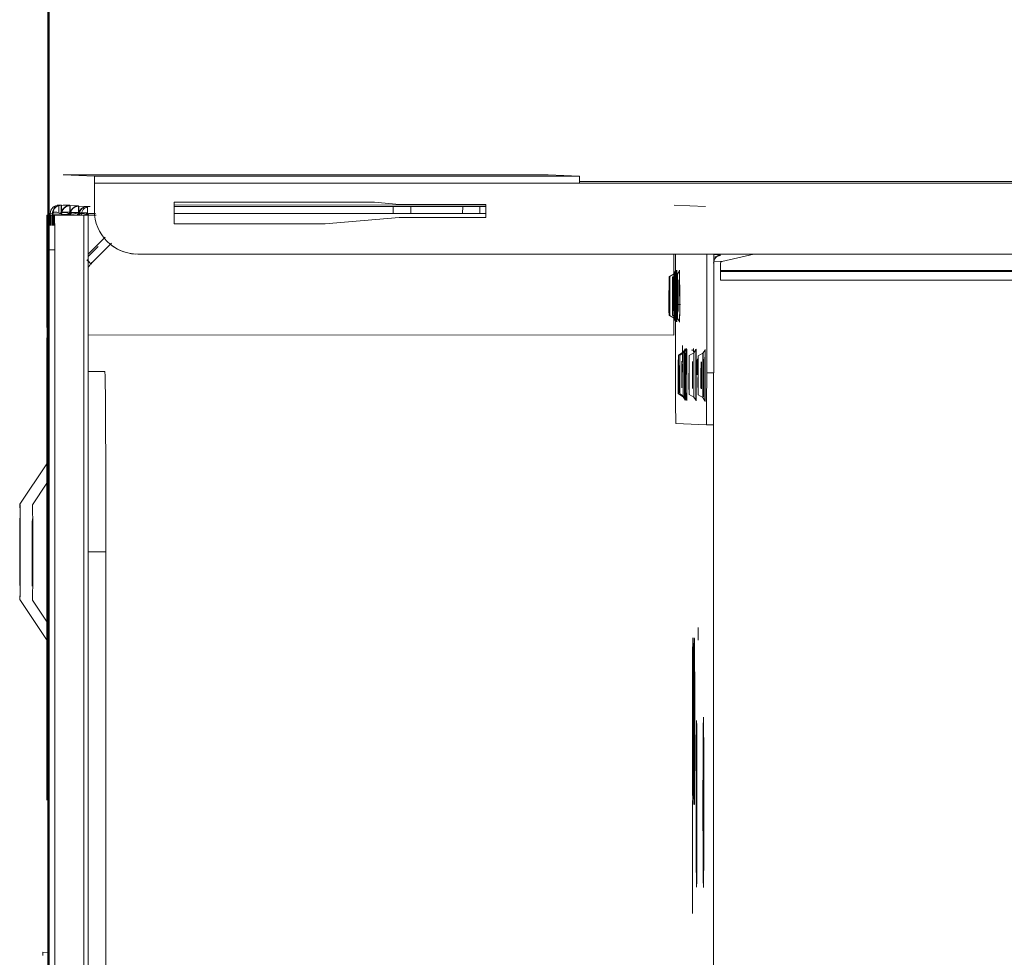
# Model space of a CAD drawing. Header units: millimetres. Extents: x -7237 to 20224, y 4737 to 43478.
# Tile 60 of 65: x 17717 to 17831, y 36147 to 36256. Entities that reach past the tile are written whole.
import ezdxf

# ---------------------------------------------------------------- set-up
doc = ezdxf.new("R2010")
doc.units = ezdxf.units.MM
doc.linetypes.add('ADSK_Скрыто', pattern=[300, 150, -150])
for name, color, linetype, lineweight in [('A-DETL-____-HDLN', 90, 'ADSK_Скрыто', 9), ('A-WALL-____-MCUT', 113, 'Continuous', 50), ('A-WALL-____-OTLN', 113, 'Continuous', 20), ('G-XREF-____-OTLN', 8, 'Continuous', 9)]:
    doc.layers.add(name, color=color, linetype=linetype, lineweight=lineweight)

# ---------------------------------------------------------------- blocks, each defined once
blk = doc.blocks.new('Прямая форма - 83 new-609501-В_Этаж 02_Водопровод')
at = {"layer": 'A-WALL-____-MCUT', "color": 53}
blk.add_line((7000, 0), (5404.59, 0), dxfattribs=at)
blk = doc.blocks.new('Прямая форма - SW - 006-609502-В_Этаж 02_Водопровод')
blk.add_blockref('Прямая форма - 83 new-609501-В_Этаж 02_Водопровод', (0, 0))
blk = doc.blocks.new('83 new_ifc_RVT-1-В_Этаж 02_Водопровод')
at = {"layer": 'A-WALL-____-OTLN', "color": 253, "lineweight": 20, "rotation": 270}
blk.add_blockref('Прямая форма - SW - 006-609502-В_Этаж 02_Водопровод', (30210.28, 42775.83), dxfattribs=at)
blk = doc.blocks.new('City Class FR - City Class F_iam-V57-В_Этаж 02_Водопровод')
at = {"layer": 'A-DETL-____-HDLN'}
for p, q in [((172.77, 33.1), (172.76, 33.07)), ((157.54, -37.64), (157.54, -37.59))]:
    blk.add_line(p, q, dxfattribs=at)
at = {"layer": 'A-DETL-____-HDLN', "flags": 128}
for points in [[(163.01, -36.35), (162.98, -36.35), (162.95, -36.35), (162.91, -36.35), (162.86, -36.35)], [(163.02, -36.51), (163, -36.51), (162.97, -36.51), (162.94, -36.51), (162.9, -36.51), (162.86, -36.51), (162.81, -36.51), (162.76, -36.5)]]:
    blk.add_lwpolyline(points, dxfattribs=at)
at = {"layer": 'A-DETL-____-HDLN'}
for centre, start_param, end_param in [((169.18, -34.07), 3.150557, 3.490411), ((169.18, -34.07), 2.792279, 3.138605), ((169.18, -34.07), 0.002988, 0.348818), ((169.18, -34.07), 5.933871, 6.274221), ((160.13, -35.16), 2.792279, 3.138605), ((160.13, -35.16), 3.150557, 3.490411), ((160.13, -35.16), 5.933871, 6.274221), ((160.13, -35.16), 0.002988, 0.348818), ((169.16, -34.48), 2.792279, 3.138605), ((169.16, -34.48), 3.150557, 3.490411), ((169.18, -34.15), 3.150557, 3.490411), ((169.18, -34.15), 2.792279, 3.138605), ((169.16, -34.48), 5.933871, 6.274221), ((169.16, -34.48), 0.002988, 0.348818), ((169.18, -34.15), 5.933871, 6.274221), ((169.18, -34.15), 0.002988, 0.348818), ((160.13, -35.32), 3.150557, 3.490411), ((160.13, -35.32), 2.792279, 3.138605), ((160.13, -35.32), 5.933871, 6.274221), ((160.13, -35.32), 0.002988, 0.348818), ((160.03, -37.44), 2.792279, 3.138605), ((160.03, -37.44), 3.150557, 3.490411), ((160.08, -36.4), 2.792279, 3.138605), ((160.08, -36.4), 3.150557, 3.490411), ((160.03, -37.44), 0.002988, 0.348818), ((160.03, -37.44), 5.933871, 6.274221), ((160.08, -36.4), 0.002988, 0.348818), ((160.08, -36.4), 5.933871, 6.274221)]:
    blk.add_ellipse(centre, major_axis=(1.55, 0), ratio=0.005175, start_param=start_param, end_param=end_param, dxfattribs=at)
at = {"layer": 'G-XREF-____-OTLN'}
for p, q in [((134, 41.19), (129.18, 37.96)), ((149.66, 38.11), (145, 41.21)), ((133.93, 39.74), (131.29, 37.97)), ((147.42, 38.11), (144.93, 39.76)), ((174.35, 38.06), (-210.65, 37.22)), ((93.3, 38.46), (93.28, 37.92)), ((133.72, 38.09), (110.85, 38.04)), ((110.85, 38.04), (133.72, 38.09)), ((159.35, 38.14), (139.35, 38.09)), ((178.35, 38.19), (165.38, 38.16)), ((165.38, 38.16), (178.35, 38.19)), ((174.35, 38.06), (174.35, 37.26)), ((178.53, 37.8), (177.18, 37.8)), ((178.36, 37.69), (177.18, 37.69)), ((177.18, 37.53), (178.52, 37.54)), ((178.35, 38.19), (178.35, 38.09)), ((178.35, 37.29), (178.35, 38.09)), ((178.52, 37.54), (178.53, 37.79)), ((174.35, 37.26), (-210.65, 36.42)), ((178.52, 37.49), (177.18, 37.49)), ((178.51, 37.49), (177.18, 37.49)), ((177.18, 37.38), (178.36, 37.39)), ((177.18, 37.29), (178.36, 37.29)), ((178.35, 37.29), (178.36, 37.39)), ((178.36, 37.29), (178.36, 33.9)), ((178.42, 35.52), (178.47, 36.48)), ((178.47, 36.53), (178.51, 37.49)), ((178.67, 35.53), (178.72, 36.49)), ((178.72, 36.49), (178.72, 35.52)), ((178.73, 36.8), (179.53, 36.8)), ((179.52, 36.5), (179.47, 35.53)), ((179.53, 36.8), (179.52, 36.54)), ((178.38, 34.51), (178.42, 35.47)), ((178.63, 34.52), (178.67, 35.48)), ((178.67, 35.48), (178.67, 34.51)), ((179.47, 35.49), (179.43, 34.52)), ((179.53, 36.31), (179.5, 35.53)), ((183.03, 36.32), (182.87, 32.7)), ((183.15, -19.68), (183.03, 36.32)), ((183.03, 36.32), (183.15, -19.68)), ((178.58, 33.51), (178.62, 34.48)), ((178.62, 34.48), (178.63, 33.5)), ((179.42, 34.48), (179.38, 33.51)), ((52.06, 33.62), (178.36, 33.9)), ((53.69, 33.13), (178.37, 33.4)), ((178.37, 33.4), (53.69, 33.13)), ((139.53, 33.32), (139.53, 31.28)), ((160.33, 33.36), (160.34, 31.43)), ((164.68, -34.23), (164.54, 33.37)), ((172.77, 33.1), (172.76, 33.07)), ((172.76, 33.07), (172.89, 32.95)), ((172.89, 32.95), (172.76, 33.07)), ((172.89, 32.98), (172.77, 33.1)), ((173.61, 33.39), (174.76, 32.25)), ((175.83, 31.43), (173.86, 33.39)), ((178.38, 33.4), (178.38, 32.49)), ((178.58, 33.47), (178.57, 33.2)), ((178.57, 32.57), (178.57, 33.2)), ((179.38, 33.47), (179.37, 33.2)), ((172.89, 32.95), (175.13, 30.72)), ((175.13, 30.72), (172.89, 32.95)), ((179.37, 32.69), (178.87, 32.69)), ((182.07, 32.7), (179.37, 32.69)), ((182.19, -23.3), (182.07, 32.7)), ((182.87, 32.7), (182.99, -23.3)), ((89.49, 31.17), (139.53, 31.28)), ((173.88, 27.92), (173.88, 27.92)), ((173.88, 27.68), (174.51, -261.41)), ((177.42, 6.06), (177.39, 23.49)), ((177.39, 23.49), (179.89, 23.49)), ((178.64, -1.8), (178.59, 23.49)), ((179.39, 23.49), (179.44, -1.79)), ((179.64, -12.51), (179.56, 23.49)), ((179.64, -12.51), (179.56, 23.49)), ((179.89, 23.49), (179.94, 0.35)), ((178.19, -2.51), (177.42, 6.06)), ((179.94, 0.35), (179.69, -2.51)), ((178.65, -3.82), (178.64, -1.81)), ((179.44, -1.81), (178.64, -1.81)), ((179.44, -1.81), (179.45, -3.82)), ((178.21, -12.51), (178.19, -2.51)), ((179.69, -2.51), (179.71, -12.51)), ((178.66, -9.82), (178.65, -3.82)), ((178.65, -3.82), (179.45, -3.82)), ((179.45, -3.82), (179.46, -9.82)), ((178.66, -11.81), (178.66, -9.82)), ((178.66, -9.82), (179.46, -9.82)), ((179.46, -9.82), (179.46, -11.81)), ((178.67, -12.51), (178.66, -11.81)), ((178.66, -11.81), (179.46, -11.81)), ((179.46, -11.81), (179.47, -12.51)), ((179.71, -12.51), (178.21, -12.51)), ((183.15, -19.68), (182.99, -23.3)), ((182.32, -83.3), (182.19, -23.3)), ((182.36, -23.3), (182.48, -79.68)), ((166.92, -34.09), (166.6, -34.64)), ((166.94, -33.67), (166.62, -34.22)), ((166.93, -33.75), (166.62, -34.3)), ((171.72, -34.63), (171.41, -34.08)), ((171.74, -34.21), (171.42, -33.66)), ((171.74, -34.29), (171.42, -33.74)), ((154.48, -34.48), (154.32, -38.02)), ((157.89, -34.77), (157.57, -35.32)), ((157.88, -34.92), (157.57, -35.47)), ((174.01, -34.41), (160.49, -34.44)), ((161.56, -35.24), (163.49, -35.23)), ((162.19, -35.23), (163.49, -35.23)), ((162.69, -35.31), (162.37, -34.76)), ((162.69, -35.46), (162.37, -34.91)), ((174.01, -34.21), (164.68, -34.23)), ((168.19, -34.23), (168.19, -35)), ((179.52, -37.84), (179.68, -34.25)), ((157.83, -36.01), (157.52, -36.56)), ((162.64, -36.55), (162.32, -36)), ((110.98, -36.5), (97.93, -36.53)), ((129.48, -37.11), (130.93, -37.11)), ((157.79, -37.04), (157.47, -37.6)), ((162.59, -37.58), (162.27, -37.03)), ((154.32, -38.02), (154.32, -38.82)), ((154.32, -38.02), (154.32, -38.82)), ((157.54, -37.64), (157.54, -37.59)), ((160.32, -38.04), (174.02, -38.01)), ((160.32, -38.84), (160.32, -38.04)), ((162.54, -37.58), (162.54, -37.63)), ((48.72, -39.07), (157.91, -38.84)), ((174.02, -38.81), (160.32, -38.84)), ((172.98, -39.6), (171.02, -39.61)), ((171.02, -39.61), (171.48, -247.8)), ((172.48, -247.8), (172.02, -39.61)), ((172.59, -245.27), (172.15, -39.6)), ((173.21, -38.89), (173.17, -39.76)), ((173.17, -39.76), (174.03, -43.44)), ((173.86, -39.6), (173.67, -38.81)), ((173.99, -38.81), (173.95, -39.58))]:
    blk.add_line(p, q, dxfattribs=at)
at = {"layer": 'G-XREF-____-OTLN', "flags": 128}
for points in [[(178.47, 36.48), (178.56, 36.48), (178.64, 36.47), (178.74, 36.45), (178.83, 36.42), (178.92, 36.38), (179, 36.33), (179.08, 36.28), (179.15, 36.21), (179.22, 36.15), (179.27, 36.09), (179.31, 36.02), (179.35, 35.96), (179.38, 35.89), (179.41, 35.84), (179.42, 35.78), (179.44, 35.73), (179.45, 35.68), (179.46, 35.64), (179.46, 35.6), (179.47, 35.56), (179.47, 35.52), (179.47, 35.49)], [(178.52, 37.49), (178.6, 37.49), (178.69, 37.48), (178.78, 37.46), (178.87, 37.43), (178.96, 37.39), (179.05, 37.34), (179.13, 37.28), (179.2, 37.22), (179.26, 37.16), (179.32, 37.09), (179.36, 37.03), (179.4, 36.97), (179.43, 36.9), (179.45, 36.85), (179.47, 36.79), (179.49, 36.74), (179.5, 36.69), (179.5, 36.65), (179.51, 36.6), (179.51, 36.57), (179.52, 36.53), (179.52, 36.5)], [(178.42, 35.47), (178.51, 35.47), (178.6, 35.46), (178.69, 35.44), (178.78, 35.41), (178.87, 35.37), (178.96, 35.32), (179.04, 35.27), (179.11, 35.21), (179.17, 35.14), (179.22, 35.08), (179.27, 35.01), (179.31, 34.95), (179.34, 34.89), (179.36, 34.83), (179.38, 34.77), (179.39, 34.72), (179.4, 34.67), (179.41, 34.63), (179.42, 34.59), (179.42, 34.55), (179.42, 34.51), (179.42, 34.48)], [(178.38, 34.47), (178.46, 34.46), (178.55, 34.45), (178.64, 34.43), (178.73, 34.4), (178.82, 34.36), (178.91, 34.31), (178.99, 34.26), (179.06, 34.2), (179.12, 34.13), (179.18, 34.07), (179.22, 34), (179.26, 33.94), (179.29, 33.88), (179.31, 33.82), (179.33, 33.76), (179.35, 33.71), (179.36, 33.66), (179.37, 33.62), (179.37, 33.58), (179.38, 33.54), (179.38, 33.5), (179.38, 33.47)], [(172.35, 33.39), (172.42, 33.35), (172.49, 33.3), (172.55, 33.26), (172.61, 33.21), (172.68, 33.16), (172.73, 33.1), (172.76, 33.07)], [(166.6, -34.64), (166.23, -34.89), (166.21, -34.89)], [(166.62, -34.22), (166.25, -34.47), (166.23, -34.47)], [(166.62, -34.3), (166.25, -34.55), (166.23, -34.55)], [(171.72, -34.63), (172.09, -34.87), (172.12, -34.87)], [(171.74, -34.21), (172.11, -34.46), (172.13, -34.46)], [(171.74, -34.29), (172.11, -34.54), (172.13, -34.54)], [(157.57, -35.47), (157.2, -35.72), (157.17, -35.72)], [(157.57, -35.32), (157.2, -35.56), (157.18, -35.57)], [(162.69, -35.31), (163.06, -35.55), (163.09, -35.55)], [(162.69, -35.46), (163.06, -35.71), (163.08, -35.71)], [(163.01, -36.35), (162.98, -36.35), (162.95, -36.35), (162.91, -36.35), (162.86, -36.35)], [(157.52, -36.56), (157.15, -36.81), (157.13, -36.81)], [(162.64, -36.55), (163.01, -36.79), (163.03, -36.8)], [(163.02, -36.51), (163, -36.51), (162.97, -36.51), (162.94, -36.51), (162.9, -36.51), (162.86, -36.51), (162.81, -36.51), (162.76, -36.5)], [(157.47, -37.6), (157.1, -37.84), (157.08, -37.84)], [(162.59, -37.58), (162.96, -37.83), (162.98, -37.83)]]:
    blk.add_lwpolyline(points, dxfattribs=at)
at = {"layer": 'G-XREF-____-OTLN'}
for centre, major_axis, ratio, start_param, end_param in [((139.5, 41.2), (5.5, 0.01), 0.005175, 3.141345, 6.282937), ((139.5, 41.2), (5.5, 0.01), 0.005175, 2.748646, 3.133855), ((139.5, 41.2), (5.5, 0.01), 0.005175, 0.786618, 2.355947), ((139.5, 41.2), (5.5, 0.01), 0.005175, 0.007759, 0.392451), ((139.43, 39.75), (5.5, 0.01), 0.005175, 0.786618, 2.355947), ((139.43, 39.75), (5.5, 0.01), 0.005175, 3.141345, 6.282937), ((139.43, 39.75), (5.5, 0.01), 0.005175, 2.748646, 3.133855), ((139.43, 39.75), (5.5, 0.01), 0.005175, 0.007759, 0.392451), ((84.5, 38.43), (8.84, 0.02), 0.005175, 0.090412, 0.298938), ((114.35, 38), (3.5, 0.01), 0.005175, 3.141593, 6.282937), ((139.35, 38.06), (6.5, 0.01), 0.005175, 1.570548, 4.712141), ((159.35, 38.1), (6.5, 0.01), 0.005175, 4.712141, 7.853734), ((174.35, 38.08), (4, 0.01), 0.005175, 4.712141, 6.282937), ((178.36, 37.19), (-0.002, 1), 0.000248, 5.240673, 6.283185), ((178.18, 36.7), (0.405, 0.818), 0.410153, 4.707192, 6.479346), ((178.52, 36.54), (-0.999, 0.046), 0.999987, 3.189473, 4.760269), ((178.53, 36.79), (-0.999, 0.046), 0.999987, 3.189473, 4.760269), ((174.35, 37.28), (4, 0.01), 0.005175, 4.712141, 6.282937), ((178.36, 37.19), (0, 0.2), 0.000248, 5.240673, 6.283185), ((178.14, 35.69), (0.405, 0.818), 0.410153, 4.707192, 6.479346), ((178.47, 35.53), (-0.999, 0.046), 0.999987, 3.189473, 4.760269), ((178.47, 35.48), (-0.999, 0.046), 0.999987, 3.189473, 4.760269), ((178.14, 35.65), (0.408, 0.817), 0.406332, 0.200707, 0.206545), ((178.14, 35.65), (0.408, 0.817), 0.406332, 4.717576, 6.483395), ((178.52, 36.49), (-0.999, 0.046), 0.999987, 3.189473, 4.760269), ((178.18, 36.66), (0.408, 0.817), 0.406332, 0.200707, 0.206545), ((178.18, 36.66), (0.408, 0.817), 0.406332, 4.717576, 6.483395), ((178.52, 36.49), (-0.2, 0.009), 0.999987, 3.974871, 4.760269), ((178.52, 36.54), (1, 0.002), 0.005175, 4.712141, 6.282937), ((178.52, 36.49), (1, 0.002), 0.005175, 0.000024, 1.570548), ((178.53, 36.79), (1, 0.002), 0.005175, 0, 0.78515), ((178.09, 34.68), (0.405, 0.818), 0.410153, 4.707192, 6.479346), ((178.43, 34.52), (-0.999, 0.046), 0.999987, 3.189473, 4.760269), ((178.42, 34.47), (-0.999, 0.046), 0.999987, 3.189473, 4.760269), ((178.09, 34.64), (0.408, 0.817), 0.406332, 0.200707, 0.206545), ((178.09, 34.64), (0.408, 0.817), 0.406332, 4.717576, 6.483395), ((178.47, 35.48), (-0.2, 0.009), 0.999987, 3.974871, 4.760269), ((178.47, 35.53), (1, 0.002), 0.005175, 4.712141, 6.282937), ((178.47, 35.48), (1, 0.002), 0.005175, 0.000024, 1.570548), ((178.37, 33.2), (-0.999, 0.046), 0.999987, 3.390831, 4.760269), ((178.05, 33.67), (0.405, 0.818), 0.410153, 4.745079, 6.479346), ((178.38, 33.51), (-0.999, 0.046), 0.999987, 3.189473, 4.760269), ((178.04, 33.63), (0.408, 0.817), 0.406332, 4.797222, 6.483395), ((178.38, 33.47), (-0.999, 0.046), 0.999987, 3.189473, 4.760269), ((178.42, 34.47), (-0.2, 0.009), 0.999987, 3.974871, 4.760269), ((178.42, 34.47), (1, 0.002), 0.005175, 0.000024, 1.570548), ((178.43, 34.52), (1, 0.002), 0.005175, 4.712141, 6.282937), ((173.47, 33.78), (0.706, 0.709), 0.003484, 3.141593, 4.320185), ((173.47, 33.81), (0.706, 0.709), 0.003484, 1.955331, 3.137758), ((178.36, 34.4), (-0.002, 1), 0.000248, 2.09908, 3.141593), ((178.37, 33.2), (-0.2, 0.009), 0.999987, 3.189473, 4.760269), ((178.38, 33.47), (-0.2, 0.009), 0.999987, 3.189473, 4.760269), ((178.38, 33.51), (1, 0.002), 0.005175, 4.712141, 6.282937), ((178.38, 33.47), (0.2, 0), 0.005175, 0, 1.570548), ((178.38, 33.47), (1, 0.002), 0.005175, 0.000024, 1.570548), ((178.37, 33.2), (-0.999, 0.046), 0.999987, 3.189473, 3.390831), ((178.88, 27.69), (-4.99, 0.23), 0.999987, 4.760267, 6.331065), ((182.07, 32.7), (0.8, 0.002), 0.005175, 4.712141, 6.282937), ((139.54, 31.39), (20.8, 0.05), 0.005175, 4.712141, 6.282937), ((178.88, 27.69), (-4.99, 0.23), 0.999987, 5.545666, 6.283185), ((182.19, -23.3), (0.8, 0.002), 0.005175, 4.712141, 6.282937), ((169.16, -34.08), (2.24, 0), 0.005175, 0.002988, 3.138605), ((169.16, -34.08), (2.24, 0), 0.005175, 3.150557, 6.274221), ((169.18, -33.75), (2.24, 0), 0.005175, 0.002988, 3.138605), ((169.18, -33.75), (2.24, 0), 0.005175, 3.150557, 6.274221), ((169.18, -33.67), (2.24, 0), 0.005175, 0.002988, 3.138605), ((169.18, -33.67), (2.24, 0), 0.005175, 3.150557, 6.274221), ((169.18, -34.07), (1.55, 0), 0.005175, 0.002988, 3.138605), ((169.18, -34.07), (1.55, 0), 0.005175, 3.150557, 6.274221), ((160.48, -34.47), (6, 0.01), 0.005175, 1.570548, 3.141345), ((160.13, -34.92), (2.24, 0), 0.005175, 0.002988, 3.138605), ((160.13, -34.92), (2.24, 0), 0.005175, 3.150557, 6.274221), ((160.13, -34.76), (2.24, 0), 0.005175, 0.002988, 3.138605), ((160.13, -34.76), (2.24, 0), 0.005175, 3.150557, 6.274221), ((160.13, -35.16), (1.55, 0), 0.005175, 0.002988, 3.138605), ((160.13, -35.16), (1.55, 0), 0.005175, 3.150557, 6.274221), ((169.16, -34.88), (2.99, 0.01), 0.005175, 2.355947, 3.141345), ((169.16, -34.88), (2.99, 0.01), 0.005175, 3.141345, 4.712141), ((169.18, -34.47), (2.99, 0.01), 0.005175, 1.570548, 3.141345), ((169.18, -34.47), (2.99, 0.01), 0.005175, 3.141345, 4.712141), ((169.18, -34.55), (2.99, 0.01), 0.005175, 1.570548, 3.141345), ((169.18, -34.55), (2.99, 0.01), 0.005175, 3.141345, 4.712141), ((169.16, -34.63), (2.56, 0.01), 0.005175, 1.570548, 3.138605), ((169.16, -34.63), (2.56, 0.01), 0.005175, 3.141345, 4.712141), ((169.18, -34.22), (2.56, 0.01), 0.005175, 1.570548, 3.138605), ((169.18, -34.22), (2.56, 0.01), 0.005175, 3.141345, 4.712141), ((169.18, -34.3), (2.56, 0.01), 0.005175, 1.570548, 3.138605), ((169.18, -34.3), (2.56, 0.01), 0.005175, 3.141345, 4.712141), ((169.18, -34.7), (1.87, 0), 0.005175, 1.570548, 3.138605), ((169.18, -34.7), (1.87, 0), 0.005175, 3.141345, 4.712141), ((169.18, -34.62), (1.87, 0), 0.005175, 1.570548, 3.138605), ((169.18, -34.62), (1.87, 0), 0.005175, 3.141345, 4.712141), ((169.16, -34.48), (1.55, 0), 0.005175, 0.002988, 3.138605), ((169.16, -34.48), (1.55, 0), 0.005175, 3.150557, 6.274221), ((169.18, -34.15), (1.55, 0), 0.005175, 0.002988, 3.138605), ((169.18, -34.15), (1.55, 0), 0.005175, 3.150557, 6.274221), ((169.16, -34.63), (2.56, 0.01), 0.005175, 0.002988, 1.570548), ((169.16, -34.63), (2.56, 0.01), 0.005175, 4.712141, 6.282937), ((169.16, -34.88), (2.99, 0.01), 0.005175, 4.712141, 7.853734), ((169.18, -34.22), (2.56, 0.01), 0.005175, 0.002988, 1.570548), ((169.18, -34.22), (2.56, 0.01), 0.005175, 4.712141, 6.282937), ((169.18, -34.3), (2.56, 0.01), 0.005175, 0.002988, 1.570548), ((169.18, -34.3), (2.56, 0.01), 0.005175, 4.712141, 6.282937), ((169.18, -34.47), (2.99, 0.01), 0.005175, 4.712141, 7.853734), ((169.18, -34.55), (2.99, 0.01), 0.005175, 4.712141, 7.853734), ((169.18, -34.62), (1.87, 0), 0.005175, 4.712141, 6.282937), ((169.18, -34.62), (1.87, 0), 0.005175, 0.002988, 1.570548), ((169.18, -34.7), (1.87, 0), 0.005175, 0.002988, 1.570548), ((169.18, -34.7), (1.87, 0), 0.005175, 4.712141, 6.282937), ((160.13, -35.72), (2.99, 0.01), 0.005175, 2.355947, 3.141345), ((160.13, -35.72), (2.99, 0.01), 0.005175, 3.141345, 4.712141), ((160.13, -35.56), (2.99, 0.01), 0.005175, 1.570548, 3.141345), ((160.13, -35.56), (2.99, 0.01), 0.005175, 3.141345, 4.712141), ((160.13, -35.31), (2.56, 0.01), 0.005175, 1.570548, 3.138605), ((160.13, -35.31), (2.56, 0.01), 0.005175, 3.141345, 4.712141), ((160.13, -35.47), (2.56, 0.01), 0.005175, 1.570548, 3.138605), ((160.13, -35.47), (2.56, 0.01), 0.005175, 3.141345, 4.712141), ((160.08, -36), (2.24, 0), 0.005175, 0.002988, 3.138605), ((160.08, -36), (2.24, 0), 0.005175, 3.150557, 6.274221), ((160.13, -35.32), (1.55, 0), 0.005175, 3.150557, 6.274221), ((160.13, -35.32), (1.55, 0), 0.005175, 0.002988, 3.138605), ((160.13, -35.31), (2.56, 0.01), 0.005175, 0.002988, 1.570548), ((160.13, -35.31), (2.56, 0.01), 0.005175, 4.712141, 6.282937), ((160.13, -35.47), (2.56, 0.01), 0.005175, 0.002988, 1.570548), ((160.13, -35.47), (2.56, 0.01), 0.005175, 4.712141, 6.282937), ((160.13, -35.56), (2.99, 0.01), 0.005175, 4.712141, 7.853734), ((160.13, -35.72), (2.99, 0.01), 0.005175, 4.712141, 7.853734), ((110.61, -36.97), (9.62, 0.02), 0.005175, 6.282937, 9.42453), ((110.61, -36.97), (9.62, 0.02), 0.005175, 3.145864, 6.278927), ((120.12, -36.69), (9.62, 0.02), 0.005175, 6.282937, 9.42453), ((120.12, -36.69), (9.62, 0.02), 0.005175, 3.145864, 6.278927), ((120.13, -36.52), (9.62, 0.02), 0.005175, 6.282937, 9.42453), ((120.13, -36.52), (9.62, 0.02), 0.005175, 3.145864, 6.278927), ((160.08, -36.8), (2.99, 0.01), 0.005175, 1.570548, 4.712141), ((160.08, -36.55), (2.56, 0.01), 0.005175, 1.570548, 3.138605), ((160.08, -36.55), (2.56, 0.01), 0.005175, 3.141345, 4.712141), ((160.03, -37.04), (2.24, 0), 0.005175, 0.002988, 3.138605), ((160.03, -37.04), (2.24, 0), 0.005175, 3.150557, 6.274221), ((160.03, -37.44), (1.55, 0), 0.005175, 0.002988, 3.138605), ((160.03, -37.44), (1.55, 0), 0.005175, 3.150557, 6.274221), ((160.05, -37.38), (1.55, 0), 0.005175, 0, 3.141345), ((160.05, -37.38), (1.55, 0), 0.005175, 3.141593, 6.282937), ((160.08, -36.4), (1.55, 0), 0.005175, 0.002988, 3.138605), ((160.08, -36.4), (1.55, 0), 0.005175, 3.150557, 6.274221), ((160.08, -36.55), (2.56, 0.01), 0.005175, 0.002988, 1.570548), ((160.08, -36.55), (2.56, 0.01), 0.005175, 4.712141, 6.282937), ((160.08, -36.8), (2.99, 0.01), 0.005175, 6.282937, 7.853734), ((160.08, -36.8), (2.99, 0.01), 0.005175, 4.712141, 6.282937), ((160.08, -36.95), (1.87, 0), 0.005175, 0.002988, 1.570548), ((160.08, -36.95), (1.87, 0), 0.005175, 4.712141, 6.282937), ((160.13, -36.52), (2.99, 0.01), 0.005175, 0.019868, 0.360448), ((160.13, -36.52), (2.99, 0.01), 0.005175, 5.919186, 6.262822), ((110.58, -37.76), (9.62, 0.02), 0.005175, 3.145864, 6.278927), ((110.58, -37.76), (9.62, 0.02), 0.005175, 6.282937, 9.110371), ((110.61, -37.77), (10, 0.02), 0.005175, 5.968778, 6.278914), ((110.61, -37.77), (10, 0.02), 0.005175, 6.282937, 6.597097), ((160.32, -38), (6, 0.01), 0.005175, 3.141593, 4.712141), ((160.03, -37.84), (2.99, 0.01), 0.005175, 1.570548, 4.712141), ((160.03, -37.59), (2.56, 0.01), 0.005175, 1.570548, 3.138605), ((160.03, -37.59), (2.56, 0.01), 0.005175, 3.141345, 4.712141), ((160.04, -37.59), (2.5, 0.01), 0.005175, 0, 3.141345), ((160.04, -37.64), (2.5, 0.01), 0.005175, 3.141593, 6.282937), ((160.03, -37.59), (2.56, 0.01), 0.005175, 0.002988, 1.570548), ((160.03, -37.59), (2.56, 0.01), 0.005175, 4.712141, 6.282937), ((160.03, -37.84), (2.99, 0.01), 0.005175, 0.78515, 1.570548), ((160.03, -37.84), (2.99, 0.01), 0.005175, 4.712141, 6.282937), ((160.32, -38.8), (6, 0.01), 0.005175, 3.141593, 4.712141), ((172.98, -39.8), (-0.2, 0.009), 0.999987, 3.416365, 4.760269), ((172.98, -39.8), (-0.999, 0.046), 0.999987, 3.416365, 4.744272)]:
    blk.add_ellipse(centre, major_axis=major_axis, ratio=ratio, start_param=start_param, end_param=end_param, dxfattribs=at)
blk = doc.blocks.new('City Class FR - City Class 25 FR-V58-В_Этаж 02_Водопровод')
blk.add_blockref('City Class FR - City Class F_iam-V57-В_Этаж 02_Водопровод', (0, 0))

msp = doc.modelspace()

# ---------------------------------------------------------------- block references
at = {"lineweight": 9}
msp.add_blockref('83 new_ifc_RVT-1-В_Этаж 02_Водопровод', (-12490.07, 0), dxfattribs=at)
at = {"layer": 'A-DETL-____-HDLN', "rotation": 89.87557860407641}
msp.add_blockref('City Class FR - City Class 25 FR-V58-В_Этаж 02_Водопровод', (17757.83, 36054.56), dxfattribs=at)

doc.saveas('drawing.dxf')
